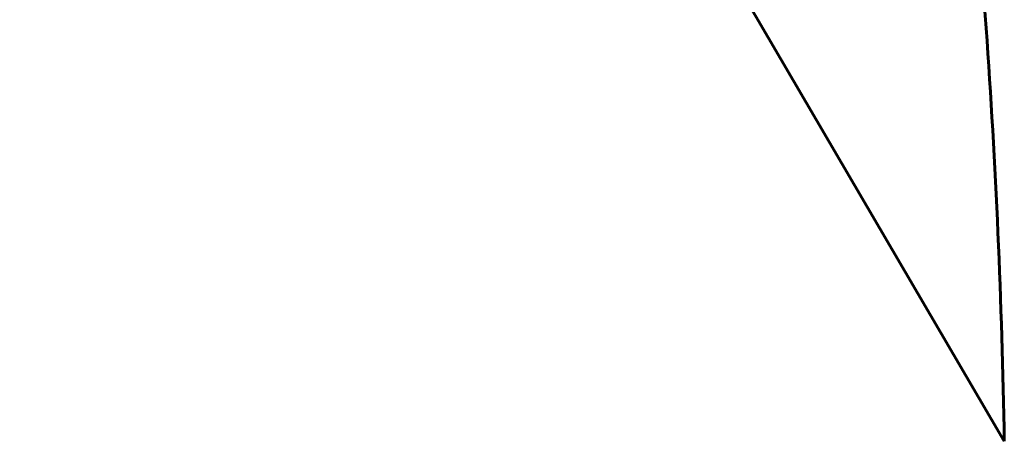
# Model space of a CAD drawing. Header units: millimetres. Extents: x -112 to 98, y -171 to 88.
# Tile 89 of 129: x 21.4016 to 21.4466, y 6.4725 to 6.4918. Entities that reach past the tile are written whole.
import ezdxf

# ---------------------------------------------------------------- set-up
doc = ezdxf.new("R2010")
doc.units = ezdxf.units.MM
doc.linetypes.add('K5LT32768', pattern=[0])

msp = doc.modelspace()

# ---------------------------------------------------------------- linework, layer by layer
at = {"color": 150, "linetype": 'K5LT32768', "lineweight": 60, "true_color": 0x0080ff}
msp.add_line((21.196679, 6.900352), (21.446634, 6.472522), dxfattribs=at)
msp.add_line((21.196679, 6.900352), (21.446634, 6.472522), dxfattribs=at)
msp.add_open_spline([(21.321634, 6.689583), (21.326658, 6.687215), (21.337579, 6.681439), (21.354208, 6.670421), (21.371598, 6.655923), (21.388061, 6.638765), (21.403123, 6.61912), (21.416513, 6.597102), (21.427697, 6.573281), (21.435961, 6.549489), (21.441076, 6.528468), (21.444158, 6.509536), (21.445973, 6.491483), (21.446521, 6.478938), (21.446634, 6.472522)], degree=3, knots=[0, 0, 0, 0, 0.073001, 0.16109, 0.255574, 0.356893, 0.45178, 0.550358, 0.655012, 0.745978, 0.821849, 0.880522, 0.939911, 1, 1, 1, 1], dxfattribs=at)
msp.add_open_spline([(21.321634, 6.689583), (21.326658, 6.687215), (21.337579, 6.681439), (21.354208, 6.670421), (21.371598, 6.655923), (21.388061, 6.638765), (21.403123, 6.61912), (21.416513, 6.597102), (21.427697, 6.573281), (21.435961, 6.549489), (21.441076, 6.528468), (21.444158, 6.509536), (21.445973, 6.491483), (21.446521, 6.478938), (21.446634, 6.472522)], degree=3, knots=[0, 0, 0, 0, 0.073001, 0.16109, 0.255574, 0.356893, 0.45178, 0.550358, 0.655012, 0.745978, 0.821849, 0.880522, 0.939911, 1, 1, 1, 1], dxfattribs=at)

doc.saveas('drawing.dxf')
